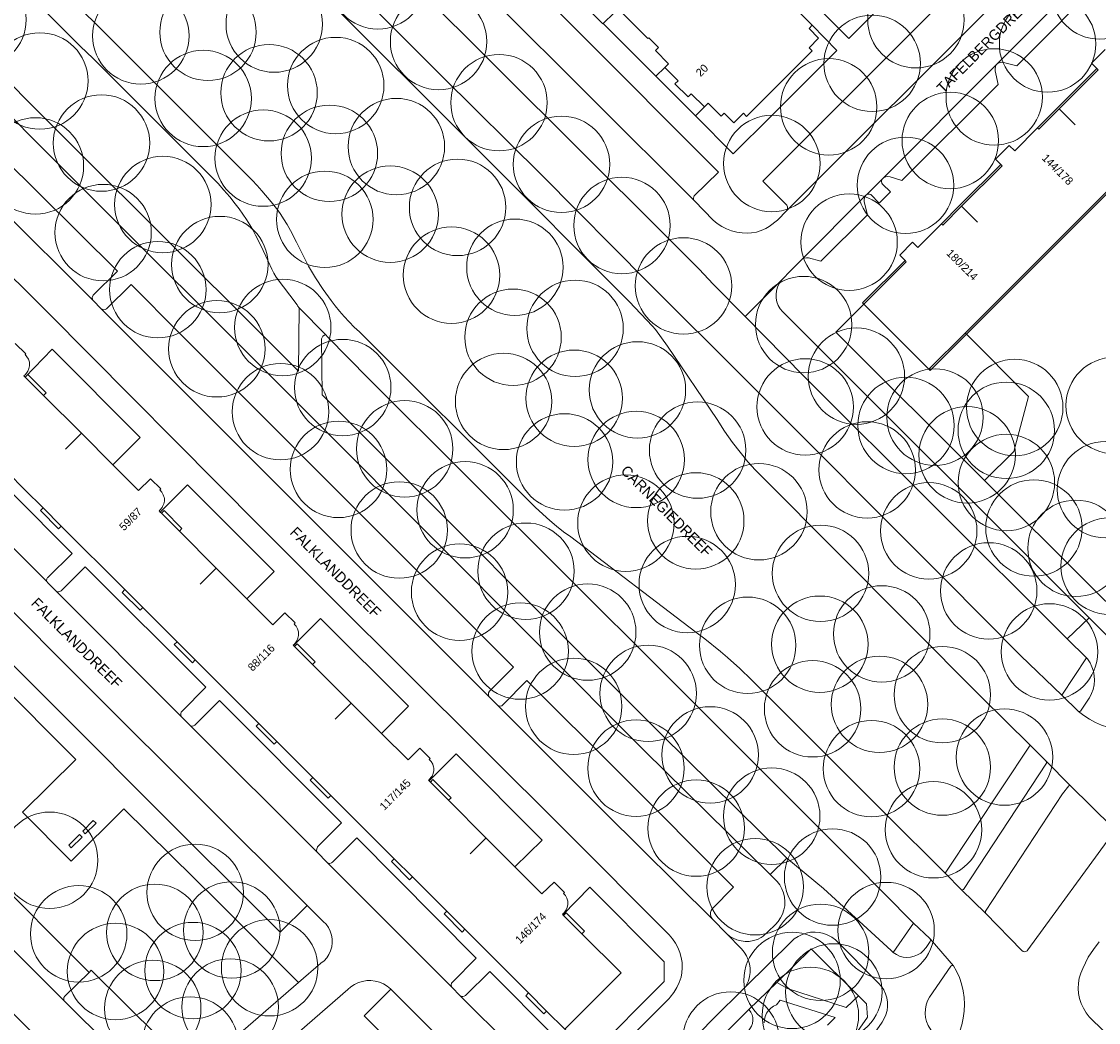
# Model space of a CAD drawing. Header units: metres. Extents: x 134994 to 136506, y 457393 to 459006.
# Tile 156 of 171: x 135839 to 135982, y 458696 to 458829. Entities that reach past the tile are written whole.
import ezdxf
from ezdxf.enums import TextEntityAlignment as Align

# ---------------------------------------------------------------- set-up
doc = ezdxf.new("R2010")
doc.units = ezdxf.units.M
for name, color, linetype, lineweight in [('B-WE-GR-BOOM-S', 250, 'Continuous', 13), ('B-WE-KG_BEBOUWING', 251, 'Continuous', 20), ('B-WE-KG_BEBOUWING TUSSENMUUR', 251, 'Continuous', 5), ('B-WE-KG_HUISNR', 251, 'Continuous', 5), ('B-WE-KG_ONDERGROND_REST', 251, 'Continuous', 5), ('B-WE-KG_STRAATNAAM', 251, 'Continuous', 5)]:
    doc.layers.add(name, color=color, linetype=linetype, lineweight=lineweight)
doc.styles.add('Styledgn000', font='dgn000.shx')

# ---------------------------------------------------------------- blocks, each defined once
blk = doc.blocks.new('SGR-BOOM_02')
blk.add_circle((0, 0), 6.4)

msp = doc.modelspace()

# ---------------------------------------------------------------- linework, layer by layer
at = {"layer": 'B-WE-KG_BEBOUWING', "flags": 128}
for points in [[(135935.17, 458836.81), (135943.89, 458828.09), (135943.48, 458827.65), (135944.76, 458826.38), (135943.48, 458825.1), (135943.9, 458824.69), (135935.2, 458815.98), (135934.77, 458816.41), (135933.51, 458815.14), (135932.23, 458816.41), (135931.82, 458816), (135930.09, 458817.73), (135929.61, 458817.26), (135927.86, 458819), (135927.44, 458818.58), (135925.69, 458820.32), (135926.11, 458820.73), (135924.35, 458822.49), (135924.83, 458822.98), (135923.09, 458824.72), (135923.5, 458825.13), (135922.22, 458826.42), (135922.11, 458826.31), (135921.73, 458826.69), (135918.14, 458830.28)], [(135917.61, 458829.75), (135916.17, 458828.31), (135916.13, 458828.27), (135909.08, 458835.31)], [(135956.23, 458796.86), (135950.58, 458791.22), (135950.74, 458791.05), (135956.39, 458796.68), (135956.23, 458796.86), (135955.52, 458797.57), (135957.23, 458799.28), (135957.92, 458798.59), (135961.07, 458801.74), (135961.23, 458801.57), (135963.73, 458804.06), (135969.1, 458809.43), (135968.93, 458809.6), (135968.22, 458810.3), (135970.05, 458812.14), (135970.78, 458811.41), (135973.82, 458814.46), (135973.99, 458814.29), (135976.68, 458816.99), (135981.84, 458822.16), (135981.67, 458822.33), (135980.97, 458823.04), (135982.79, 458824.86)], [(135985.34, 458808.35), (135972.4, 458795.42), (135964.2, 458787.22), (135959.4, 458782.42), (135959.55, 458782.26), (135964.36, 458787.07), (135972.56, 458795.26), (135985.49, 458808.19)], [(135838.12, 458785.85), (135839.54, 458784.49), (135839.44, 458784.39), (135839.69, 458784.09), (135839.89, 458783.75), (135840.01, 458783.37), (135840.03, 458783.26), (135840.03, 458782.88), (135839.95, 458782.51), (135839.8, 458782.16), (135839.73, 458782.04), (135839.48, 458781.73), (135839.28, 458781.56), (135839.46, 458781.38), (135839.47, 458781.37), (135841.89, 458778.95), (135846.92, 458773.92), (135851.11, 458769.73), (135854.51, 458766.32), (135856.09, 458767.88), (135857.45, 458766.53), (135857.34, 458766.41), (135857.6, 458766.12), (135857.79, 458765.77), (135857.91, 458765.4), (135857.93, 458765.29), (135857.93, 458764.91), (135857.85, 458764.54), (135857.7, 458764.19), (135857.63, 458764.07), (135857.38, 458763.76), (135857.22, 458763.62), (135857.36, 458763.47), (135857.54, 458763.3), (135859.92, 458760.91), (135864.82, 458756.01), (135868.88, 458751.95), (135872.32, 458748.51), (135873.93, 458750.1), (135875.29, 458748.74), (135875.14, 458748.59), (135875.4, 458748.3), (135875.59, 458747.95), (135875.71, 458747.58), (135875.73, 458747.47), (135875.73, 458747.09), (135875.66, 458746.72), (135875.5, 458746.37), (135875.43, 458746.25), (135875.18, 458745.94), (135875.03, 458745.8), (135875.07, 458745.76), (135875.21, 458745.62), (135877.61, 458743.22), (135882.72, 458738.1), (135886.74, 458734.09), (135890.27, 458730.56), (135891.85, 458732.14), (135893.21, 458730.76), (135893.09, 458730.64), (135893.35, 458730.34), (135893.54, 458730), (135893.66, 458729.62), (135893.68, 458729.51), (135893.68, 458729.14), (135893.6, 458728.76), (135893.45, 458728.41), (135893.38, 458728.3), (135893.13, 458727.99), (135892.97, 458727.85), (135893.05, 458727.78), (135893.23, 458727.59), (135895.62, 458725.2), (135900.63, 458720.19), (135904.45, 458716.37), (135908.03, 458712.79), (135909.66, 458714.35), (135911.02, 458712.96), (135910.91, 458712.85), (135911.16, 458712.55), (135911.35, 458712.2), (135911.46, 458711.83), (135911.48, 458711.74), (135911.48, 458711.37), (135911.4, 458710.99), (135911.25, 458710.65), (135911.18, 458710.53), (135910.93, 458710.22), (135910.76, 458710.07), (135910.8, 458710.02), (135910.9, 458709.92), (135913.33, 458707.49), (135918.53, 458702.28), (135911.06, 458694.83), (135908.65, 458697.23), (135906.25, 458699.63), (135897.8, 458708.08), (135895.4, 458710.48), (135895.04, 458710.11), (135897.43, 458707.71), (135897.8, 458708.08)], [(135877.64, 458728.23), (135877.27, 458727.87), (135879.65, 458725.49), (135880.02, 458725.85), (135877.64, 458728.23), (135875.25, 458730.62), (135872.87, 458733), (135870.46, 458735.41), (135862.02, 458743.84), (135859.62, 458746.24), (135857.34, 458748.53), (135855.08, 458750.79), (135852.69, 458753.17), (135844.25, 458761.61), (135841.84, 458764.02), (135839.42, 458766.43), (135837.15, 458768.71)], [(135841.84, 458764.02), (135841.47, 458763.65), (135843.88, 458761.24), (135844.25, 458761.61)], [(135852.69, 458753.17), (135852.32, 458752.8), (135854.71, 458750.42), (135855.08, 458750.79)], [(135862.02, 458743.84), (135861.66, 458743.47), (135859.25, 458745.88), (135859.62, 458746.24)], [(135870.46, 458735.41), (135870.1, 458735.04), (135872.5, 458732.64), (135872.87, 458733)], [(135888.43, 458717.45), (135888.06, 458717.08), (135890.48, 458714.66), (135890.85, 458715.03), (135888.43, 458717.45), (135880.02, 458725.85)], [(135895.4, 458710.48), (135893.16, 458712.72), (135890.85, 458715.03)], [(135908.65, 458697.23), (135908.28, 458696.87), (135905.89, 458699.26), (135906.25, 458699.63)]]:
    msp.add_lwpolyline(points, dxfattribs=at)
at = {"layer": 'B-WE-KG_BEBOUWING'}
for points in [[(135973.82, 458814.46), (135976.51, 458817.16), (135981.67, 458822.33)], [(135961.07, 458801.74), (135963.56, 458804.23), (135968.93, 458809.6)], [(135959.4, 458782.42), (135950.74, 458791.05)], [(135841.89, 458778.95), (135842.24, 458779.3), (135839.82, 458781.72), (135839.47, 458781.37)], [(135857.54, 458763.3), (135857.89, 458763.65), (135860.27, 458761.27), (135859.92, 458760.91)], [(135875.21, 458745.62), (135875.57, 458745.97), (135877.96, 458743.58), (135877.61, 458743.22)], [(135895.62, 458725.2), (135895.98, 458725.55), (135893.58, 458727.95), (135893.23, 458727.59)], [(135910.9, 458709.92), (135911.25, 458710.28), (135913.69, 458707.84), (135913.33, 458707.49)]]:
    msp.add_lwpolyline(points, dxfattribs=at)
at = {"layer": 'B-WE-KG_BEBOUWING TUSSENMUUR'}
for p, q in [((135976.68, 458816.99), (135978.79, 458814.88)), ((135963.73, 458804.06), (135965.86, 458801.94)), ((135846.92, 458773.92), (135844.8, 458771.8)), ((135864.82, 458756.02), (135862.7, 458753.9)), ((135882.73, 458738.11), (135880.61, 458735.99)), ((135900.64, 458720.2), (135898.52, 458718.08))]:
    msp.add_line(p, q, dxfattribs=at)
at = {"layer": 'B-WE-KG_ONDERGROND_REST'}
for p, q in [((135940.54, 458803.49), (135997.13, 458860.1)), ((135928.27, 458804.76), (135889.43, 458843.58)), ((135982.73, 458837.24), (135968.41, 458822.94)), ((135846.19, 458825.88), (135840.57, 458831.54)), ((135923.17, 458821.32), (135916.17, 458828.31)), ((135924.35, 458822.49), (135923.17, 458821.32)), ((135968.41, 458822.94), (135953.27, 458807.74)), ((135928.41, 458816.05), (135923.17, 458821.32)), ((135820.26, 458819.66), (135848.5, 458791.54)), ((135929.61, 458817.26), (135928.41, 458816.05)), ((135953.22, 458807.71), (135951.1, 458805.58)), ((135953.22, 458807.71), (135953.27, 458807.74)), ((135942.46, 458796.92), (135951.03, 458805.52)), ((135951.1, 458805.58), (135951.03, 458805.52)), ((135952.8, 458804.48), (135954.29, 458805.96)), ((135939.96, 458794.38), (135935, 458789.41)), ((135935, 458789.41), (135930.75, 458793.72)), ((135849.56, 458790.46), (135848.5, 458791.54)), ((135879.38, 458786.97), (135875.83, 458790.58)), ((135964.36, 458787.07), (135964.2, 458787.22)), ((135825.77, 458770.82), (135842.36, 458754.2)), ((135966.78, 458767.64), (135980.68, 458753.82)), ((135842.36, 458754.2), (135842.43, 458754.11)), ((135842.43, 458754.11), (135842.45, 458754.07)), ((135842.45, 458754.07), (135843.55, 458752.98)), ((135860.2, 458736.29), (135843.55, 458752.98)), ((135988.42, 458746.03), (135980.68, 458753.82)), ((135977.75, 458746.65), (135980.64, 458749.43)), ((135980.3, 458744.11), (135977.75, 458746.65)), ((135980.3, 458744.11), (135977.02, 458739.16)), ((135900.99, 458739), (135902.24, 458737.76)), ((135977.02, 458739.16), (135979.25, 458737.01)), ((135860.2, 458736.29), (135861.39, 458735.09)), ((135878.21, 458718.31), (135861.39, 458735.09)), ((135972.84, 458732.5), (135961.54, 458715.51)), ((135972.84, 458732.5), (135974.95, 458730.39)), ((135978.13, 458727.15), (135974.95, 458730.39)), ((135878.21, 458718.31), (135879.53, 458716.94)), ((135896.14, 458700.34), (135879.53, 458716.94)), ((135940.55, 458717.53), (135938.33, 458715.33)), ((135963.71, 458713.3), (135961.54, 458715.51)), ((135963.71, 458713.3), (135966.89, 458710.2)), ((135873.3, 458707.7), (135876.87, 458711.25)), ((135930.66, 458709.43), (135932.52, 458707.54)), ((135957.33, 458708.91), (135954.66, 458705.01)), ((135957.33, 458708.91), (135959.51, 458706.85)), ((135959.55, 458706.8), (135959.51, 458706.85)), ((135962.64, 458703.23), (135959.55, 458706.8)), ((135935.51, 458697.43), (135939.22, 458701.03)), ((135887.98, 458700.12), (135887.96, 458700.15)), ((135902.79, 458685.36), (135887.98, 458700.12)), ((135934.29, 458699.7), (135935.04, 458700.43)), ((135852.66, 458690.64), (135844.66, 458698.53)), ((135906.51, 458689.99), (135897.14, 458699.28))]:
    msp.add_line(p, q, dxfattribs=at)
at = {"layer": 'B-WE-KG_ONDERGROND_REST', "flags": 128}
for points in [[(135997.13, 458860.1), (135996.93, 458860.05), (135996.72, 458860.08), (135996.56, 458860.17), (135993.35, 458863.4), (135937.35, 458807.39), (135940.53, 458804.21), (135940.62, 458804), (135940.64, 458803.77), (135940.57, 458803.55), (135940.54, 458803.49)], [(135930.75, 458793.72), (135928.9, 458795.71), (135924.06, 458800.51), (135891.1, 458833.43), (135867.7, 458856.88)], [(135980.39, 458857.85), (135948.77, 458826.33), (135931.55, 458843.65), (135929.94, 458842.04)], [(135860.42, 458855.62), (135894.81, 458821.28), (135908.01, 458808.17), (135922.12, 458793.93), (135935.26, 458780.84), (135961.51, 458754.55), (135971.61, 458744.38), (135977.02, 458739.16)], [(135856.94, 458854.12), (135899.86, 458811.22), (135919.62, 458791.42), (135922.72, 458788.12), (135923.09, 458787.68), (135923.92, 458786.6), (135924.69, 458785.48), (135931.27, 458775.74), (135932.28, 458774.2), (135933.34, 458772.69), (135934.33, 458771.4), (135935.37, 458770.14), (135936.37, 458769.02), (135937.42, 458767.95), (135966.32, 458738.94), (135972.84, 458732.5)], [(135928.27, 458804.76), (135928.17, 458804.93), (135928.13, 458805.13), (135928.18, 458805.33), (135928.26, 458805.45), (135931.45, 458808.59), (135893.47, 458846.72), (135890.29, 458843.51), (135890.07, 458843.41), (135889.84, 458843.4), (135889.61, 458843.46), (135889.43, 458843.58)], [(135837.64, 458839.43), (135851.5, 458825.62), (135869.56, 458807.51), (135870.23, 458806.82), (135870.88, 458806.11), (135872.12, 458804.64), (135872.97, 458803.54), (135873.37, 458802.98), (135873.75, 458802.4), (135874.21, 458801.64), (135874.65, 458800.86), (135875.46, 458799.27), (135877.04, 458796.1), (135878, 458794.54), (135879.01, 458793.01), (135880.06, 458791.55), (135880.61, 458790.84), (135881.18, 458790.14), (135881.81, 458789.42), (135882.46, 458788.72), (135883.14, 458788.03), (135883.84, 458787.38), (135906.17, 458765.07), (135907.19, 458764.09), (135909.09, 458762.34), (135909.98, 458761.58), (135910.9, 458760.85), (135911.85, 458760.16), (135928.47, 458747.54), (135929.65, 458746.63), (135931.74, 458744.94), (135932.66, 458744.16), (135934.28, 458742.7), (135935.86, 458741.2), (135953.62, 458723.41), (135961.54, 458715.51)], [(135983.01, 458834.72), (135971.06, 458822.71), (135969.31, 458823.16), (135969, 458823.17), (135968.7, 458823.1), (135968.43, 458822.95), (135968.41, 458822.94)], [(135928.41, 458816.05), (135933.42, 458811.01), (135938.42, 458815.97), (135947.19, 458824.73), (135943.89, 458828.09)], [(135874.83, 458783.06), (135870.91, 458786.98), (135845.81, 458812), (135831.56, 458826.3)], [(135875.83, 458790.58), (135875.62, 458790.85), (135875.54, 458790.97), (135872.77, 458794.65), (135872.47, 458795.17), (135872.2, 458795.7), (135871.71, 458796.79), (135870.73, 458798.86), (135870.03, 458800.24), (135869.66, 458800.92), (135869.27, 458801.58), (135868.82, 458802.31), (135868.34, 458803.02), (135867.85, 458803.72), (135867.33, 458804.4), (135866.6, 458805.32), (135865.84, 458806.21), (135865.06, 458807.08), (135864.23, 458807.91), (135848.47, 458823.66), (135846.77, 458825.33), (135846.19, 458825.88)], [(135938.33, 458715.33), (135921.64, 458731.79), (135878.79, 458774.78), (135841.11, 458812.44), (135829.69, 458823.95)], [(135955.8, 458807.48), (135968.59, 458820.22), (135968.2, 458822.04), (135968.17, 458822.32), (135968.21, 458822.59), (135968.33, 458822.83), (135968.41, 458822.94)], [(135848.5, 458791.54), (135848.39, 458791.73), (135848.37, 458791.95), (135848.42, 458792.15), (135848.49, 458792.26), (135851.7, 458795.45), (135836.36, 458810.68), (135829.27, 458817.77)], [(135919.8, 458693.74), (135924.92, 458698.89), (135925.07, 458699.07), (135925.53, 458699.68), (135925.93, 458700.33), (135926.25, 458701.02), (135926.5, 458701.74), (135926.61, 458702.28), (135926.66, 458702.97), (135926.64, 458703.66), (135926.53, 458704.34), (135926.35, 458705.01), (135926.09, 458705.65), (135925.76, 458706.25), (135925.36, 458706.82), (135924.9, 458707.33), (135911.01, 458721.3), (135889.83, 458742.37), (135880.42, 458751.79), (135870.62, 458761.57), (135842.41, 458790.01), (135818.22, 458814.02)], [(135954.29, 458805.96), (135953.25, 458806.98), (135953.13, 458807.14), (135953.08, 458807.34), (135953.12, 458807.54), (135953.22, 458807.71)], [(135955.8, 458807.48), (135954.24, 458807.97), (135953.96, 458808.01), (135953.68, 458807.97), (135953.43, 458807.86), (135953.27, 458807.74)], [(135951.03, 458805.52), (135950.88, 458805.29), (135950.79, 458805.02), (135950.78, 458804.75), (135950.8, 458804.65), (135951.24, 458802.9), (135945.06, 458796.76), (135943.41, 458797.19), (135943.13, 458797.22), (135942.85, 458797.16), (135942.59, 458797.03), (135942.46, 458796.92)], [(135952.8, 458804.48), (135951.69, 458805.6), (135951.51, 458805.68), (135951.31, 458805.68), (135951.13, 458805.61), (135951.1, 458805.58)], [(135928.27, 458804.76), (135930.77, 458802.23), (135931.31, 458801.77), (135931.9, 458801.38), (135932.54, 458801.05), (135933.21, 458800.79), (135933.9, 458800.61), (135934.61, 458800.51), (135935.3, 458800.49), (135935.83, 458800.52), (135936.49, 458800.64), (135937.13, 458800.84), (135937.74, 458801.1), (135938.2, 458801.37), (135939.29, 458802.23), (135940.54, 458803.49)], [(135939.96, 458794.38), (135940.97, 458795.43), (135942.46, 458796.92)], [(135980.64, 458749.43), (135939.96, 458790.07), (135939.65, 458790.46), (135939.4, 458790.9), (135939.23, 458791.37), (135939.13, 458791.86), (135939.11, 458792.36), (135939.17, 458792.85), (135939.31, 458793.34), (135939.53, 458793.79), (135939.81, 458794.2), (135939.96, 458794.38)], [(135873.3, 458707.7), (135855.45, 458725.5), (135846.97, 458734.02), (135791.53, 458789.52), (135794.37, 458792.34), (135794.52, 458792.59), (135794.61, 458792.86), (135794.62, 458793.15), (135794.54, 458793.43), (135794.41, 458793.66)], [(135876.87, 458711.25), (135848.59, 458739.48), (135820.23, 458767.88), (135794.41, 458793.66)], [(135900.99, 458739), (135900.93, 458739.23), (135900.96, 458739.46), (135901.07, 458739.67), (135904.25, 458742.89), (135859.95, 458787.19), (135853.52, 458793.67), (135850.25, 458790.46), (135850.07, 458790.36), (135849.87, 458790.33), (135849.67, 458790.38), (135849.56, 458790.46)], [(135966.78, 458767.64), (135947.06, 458787.33), (135950.74, 458791.05)], [(135900.99, 458739), (135869.22, 458770.74), (135849.56, 458790.46)], [(135875.83, 458790.58), (135875.74, 458782.15), (135874.83, 458783.06)], [(135977.75, 458746.65), (135942.78, 458781.51), (135935, 458789.41)], [(135879.39, 458778.5), (135878.85, 458779.03), (135878.8, 458786.48), (135878.85, 458786.64), (135878.98, 458786.82), (135879.17, 458786.93), (135879.38, 458786.97)], [(135879.38, 458786.97), (135879.6, 458786.73), (135885.07, 458781.17), (135924.46, 458741.85), (135949.51, 458716.83), (135957.33, 458708.91)], [(135964.36, 458787.07), (135972.61, 458778.81), (135970.64, 458771.49), (135966.78, 458767.64)], [(135851.11, 458769.73), (135854.71, 458773.35), (135843.05, 458785.07), (135839.46, 458781.38)], [(135940.55, 458717.53), (135923.86, 458733.96), (135879.39, 458778.5)], [(135842.36, 458754.2), (135842.3, 458754.39), (135842.33, 458754.59), (135842.42, 458754.77), (135842.45, 458754.79), (135845.68, 458757.97), (135829.69, 458774.02), (135826.44, 458770.79), (135826.25, 458770.71), (135826.04, 458770.7), (135825.84, 458770.78), (135825.77, 458770.82)], [(135868.88, 458751.95), (135872.48, 458755.59), (135861, 458767.06), (135857.36, 458763.47)], [(135860.2, 458736.29), (135860.11, 458736.49), (135860.11, 458736.71), (135860.17, 458736.91), (135860.23, 458736.99), (135863.45, 458740.2), (135847.42, 458756.2), (135844.23, 458753.02), (135844.07, 458752.9), (135843.88, 458752.86), (135843.69, 458752.89), (135843.55, 458752.98)], [(135825.37, 458751.49), (135829.49, 458747.37), (135843.07, 458733.72), (135846.17, 458730.64), (135839.12, 458723.62), (135845.58, 458717.14), (135852.53, 458724.07), (135865.04, 458711.78), (135875.74, 458701.02)], [(135886.74, 458734.09), (135890.35, 458737.68), (135878.65, 458749.32), (135875.07, 458745.76)], [(135980.64, 458749.43), (135984.74, 458745.34), (135984.87, 458745.21), (135985.3, 458744.88), (135985.77, 458744.62), (135986.28, 458744.43), (135986.81, 458744.31), (135987.36, 458744.27), (135987.9, 458744.32), (135988.42, 458744.44), (135988.93, 458744.64), (135989.4, 458744.91)], [(135980.3, 458744.11), (135980.44, 458743.98), (135980.77, 458743.47), (135981.03, 458742.92), (135981.22, 458742.34), (135981.33, 458741.74), (135981.36, 458741.14), (135981.31, 458740.53), (135981.18, 458739.93), (135980.97, 458739.36), (135980.7, 458738.82), (135980.65, 458738.75), (135979.53, 458737.03), (135979.41, 458736.97), (135979.28, 458736.99), (135979.25, 458737.01)], [(135930.66, 458709.43), (135930.51, 458709.69), (135930.42, 458709.98), (135930.42, 458710.29), (135930.5, 458710.58), (135930.63, 458710.81), (135933.47, 458713.66), (135918.49, 458728.67), (135906.05, 458741.1), (135902.85, 458737.89), (135902.7, 458737.76), (135902.51, 458737.71), (135902.31, 458737.73), (135902.24, 458737.76)], [(135878.21, 458718.31), (135878.14, 458718.53), (135878.15, 458718.77), (135878.24, 458718.98), (135878.26, 458719.01), (135881.45, 458722.19), (135865.23, 458738.44), (135861.99, 458735.17), (135861.81, 458735.07), (135861.6, 458735.03), (135861.39, 458735.09)], [(135813.66, 458736.75), (135822.53, 458727.84), (135847.26, 458703.06), (135847.95, 458702.36)], [(135930.66, 458709.43), (135916.39, 458723.57), (135902.24, 458737.76)], [(135979.25, 458737.01), (135979.95, 458736.45), (135980.69, 458735.96), (135981.48, 458735.53), (135982.3, 458735.18), (135983.15, 458734.9)], [(135844.66, 458698.53), (135826.25, 458717), (135809.78, 458733.56)], [(135904.45, 458716.37), (135908.08, 458719.92), (135896.66, 458731.36), (135893.05, 458727.78)], [(135974.95, 458730.39), (135975.01, 458730.12), (135963.98, 458713.37), (135963.71, 458713.3)], [(135966.89, 458710.2), (135966.89, 458710.47), (135977.13, 458726.08), (135977.95, 458727.13), (135978.13, 458727.15)], [(135966.89, 458710.2), (135971.73, 458705.26), (135971.88, 458705.14), (135972.07, 458705.09), (135972.27, 458705.11), (135972.43, 458705.22), (135972.52, 458705.33), (135983.91, 458720.91), (135983.99, 458721.08), (135984, 458721.28), (135983.93, 458721.46), (135983.81, 458721.59), (135978.13, 458727.15)], [(135848.86, 458722.17), (135847.44, 458720.76), (135847.09, 458721.11), (135848.5, 458722.52), (135848.86, 458722.17)], [(135847, 458720.32), (135845.58, 458718.91), (135845.23, 458719.26), (135846.65, 458720.67), (135847, 458720.32)], [(135896.14, 458700.34), (135896.03, 458700.52), (135896, 458700.72), (135896.04, 458700.93), (135896.15, 458701.08), (135899.32, 458704.26), (135883.47, 458720.2), (135880.25, 458717.01), (135880.1, 458716.89), (135879.9, 458716.83), (135879.71, 458716.85), (135879.53, 458716.94)], [(135841.8, 458692.96), (135822.33, 458712.43), (135818.07, 458716.74)], [(135954.66, 458705.01), (135954.39, 458705.28), (135945.41, 458713.51), (135940.55, 458717.53)], [(135938.03, 458707.72), (135939.02, 458708.72), (135939.38, 458709.1), (135939.7, 458709.58), (135939.96, 458710.09), (135940.15, 458710.64), (135940.25, 458711.21), (135940.28, 458711.78), (135940.23, 458712.36), (135940.1, 458712.92), (135939.89, 458713.46), (135939.61, 458713.96), (135939.27, 458714.42), (135938.33, 458715.33)], [(135911.06, 458694.83), (135914.58, 458691.4), (135924.27, 458701.14), (135924.25, 458703.75), (135914.4, 458713.65), (135910.8, 458710.02)], [(135875.74, 458701.02), (135878.71, 458703.56), (135879.12, 458703.9), (135879.48, 458704.29), (135879.77, 458704.74), (135879.99, 458705.22), (135880.14, 458705.74), (135880.21, 458706.27), (135880.2, 458706.8), (135880.11, 458707.32), (135879.94, 458707.83), (135879.7, 458708.3), (135879.39, 458708.74), (135879.02, 458709.12), (135878.88, 458709.24), (135876.87, 458711.25)], [(135932.52, 458707.54), (135932.95, 458707.18), (135933.42, 458706.89), (135933.92, 458706.67), (135934.46, 458706.53), (135935, 458706.46), (135935.56, 458706.47), (135936.1, 458706.57), (135936.63, 458706.73), (135937.12, 458706.98), (135937.39, 458707.15), (135938.03, 458707.72)], [(135932.52, 458707.54), (135934.51, 458705.49), (135934.88, 458705.05), (135935.19, 458704.57), (135935.42, 458704.04), (135935.58, 458703.49), (135935.66, 458702.93), (135935.66, 458702.35), (135935.58, 458701.79), (135935.43, 458701.24), (135935.2, 458700.71), (135935.04, 458700.43)], [(135935.04, 458700.43), (135941.09, 458706.42), (135941.53, 458706.81), (135942.02, 458707.14), (135942.55, 458707.4), (135943.11, 458707.58), (135943.69, 458707.68), (135944.28, 458707.71), (135944.86, 458707.66), (135945.44, 458707.53), (135945.99, 458707.32), (135946.51, 458707.04), (135946.98, 458706.69), (135947.08, 458706.61), (135952.72, 458700.92), (135953.09, 458700.49), (135953.4, 458700.02), (135953.64, 458699.51), (135953.81, 458698.97), (135953.89, 458698.41), (135953.9, 458697.84), (135953.83, 458697.28), (135953.68, 458696.74), (135953.46, 458696.22), (135953.18, 458695.77), (135942.79, 458680.9)], [(135959.55, 458706.8), (135959.57, 458706.77), (135959.6, 458706.62), (135959.56, 458706.48), (135959.02, 458705.66), (135959, 458705.62), (135958.68, 458705.25), (135958.31, 458704.93), (135957.89, 458704.67), (135957.44, 458704.49), (135956.96, 458704.38), (135956.47, 458704.35), (135955.98, 458704.4), (135955.51, 458704.53), (135955.07, 458704.74), (135954.66, 458705.01)], [(135959.51, 458706.85), (135959.53, 458706.83), (135959.55, 458706.8)], [(135950.05, 458699.24), (135943.75, 458705.48), (135939.22, 458701.03)], [(135982, 458706.41), (135981.24, 458705.41), (135980.54, 458704.37), (135979.8, 458702.89), (135979.54, 458702.26), (135979.35, 458701.6), (135979.24, 458700.92), (135979.21, 458700.23), (135979.26, 458699.55), (135979.39, 458698.87), (135979.6, 458698.22), (135979.89, 458697.59), (135980.24, 458697), (135980.66, 458696.46), (135981.14, 458695.97), (135987.95, 458689.47)], [(135861.84, 458689.15), (135848.22, 458702.66), (135847.95, 458702.36)], [(135906.51, 458689.99), (135906.43, 458690.17), (135906.43, 458690.36), (135906.51, 458690.53), (135906.54, 458690.57), (135909.77, 458693.79), (135901.11, 458702.48), (135897.9, 458699.3), (135897.73, 458699.19), (135897.52, 458699.14), (135897.32, 458699.17), (135897.14, 458699.28)], [(135962.05, 458691.93), (135961.96, 458691.85), (135961.83, 458691.84), (135961.72, 458691.9), (135961.71, 458691.92), (135960.98, 458692.6), (135959.31, 458695.3), (135959.09, 458695.82), (135958.96, 458696.36), (135958.9, 458696.92), (135958.92, 458697.48), (135959.02, 458698.03), (135959.2, 458698.57), (135959.45, 458699.07), (135959.47, 458699.09), (135962.32, 458703.17), (135962.42, 458703.26), (135962.55, 458703.27), (135962.64, 458703.23)], [(135962.64, 458703.23), (135963.07, 458702.52), (135963.43, 458701.68), (135963.71, 458700.82), (135963.92, 458699.93), (135964.05, 458699.03), (135964.1, 458698.12), (135964.06, 458697.21), (135963.95, 458696.3), (135963.76, 458695.41), (135963.49, 458694.54), (135963.15, 458693.7), (135962.73, 458692.89), (135962.27, 458692.16), (135962.06, 458691.94), (135962.05, 458691.93)], [(135847.95, 458702.36), (135844.71, 458699.19), (135844.6, 458699.02), (135844.57, 458698.82), (135844.61, 458698.62), (135844.66, 458698.53)], [(135887.96, 458700.15), (135887.92, 458700.19), (135887.48, 458700.54), (135886.99, 458700.84), (135886.47, 458701.06), (135885.92, 458701.21), (135885.35, 458701.28), (135884.78, 458701.26), (135884.22, 458701.17), (135883.68, 458701), (135883.16, 458700.76), (135882.69, 458700.45), (135882.26, 458700.07), (135860.34, 458681.03), (135858.87, 458679.65)], [(135861.84, 458689.15), (135862.38, 458689.47), (135862.89, 458689.85), (135863.03, 458690), (135875.74, 458701.02)], [(135939.22, 458701.03), (135940.61, 458700.21), (135948.39, 458697.68), (135950.05, 458699.24)], [(135902.79, 458685.36), (135902.67, 458685.44), (135902.4, 458685.57), (135902.1, 458685.62), (135901.8, 458685.59), (135901.52, 458685.48), (135901.27, 458685.3), (135898.48, 458682.49), (135884.43, 458696.58), (135887.98, 458700.12)], [(135896.14, 458700.34), (135897.12, 458699.3), (135897.14, 458699.28)], [(135902.79, 458685.36), (135908.58, 458679.53), (135909.02, 458679.16), (135909.5, 458678.86), (135910.02, 458678.63), (135910.56, 458678.47), (135911.12, 458678.39), (135911.69, 458678.39), (135912.25, 458678.47), (135912.8, 458678.62), (135913.32, 458678.86), (135913.8, 458679.16), (135914.23, 458679.53), (135917.6, 458682.88), (135928.51, 458693.88), (135931.34, 458696.75), (135934.29, 458699.7)], [(135937.53, 458695.66), (135937.56, 458696.09), (135937.66, 458696.52), (135937.84, 458696.93), (135938.09, 458697.3), (135938.41, 458697.61), (135938.77, 458697.87), (135939.17, 458698.06), (135939.66, 458698.66), (135946.95, 458696.37), (135945.92, 458695.37)], [(135949.91, 458694.53), (135951.25, 458696.42), (135951.13, 458698.17), (135950.05, 458699.24)], [(135935.51, 458697.43), (135934.04, 458695.99), (135914.54, 458676.5), (135915.86, 458675.36)], [(135935.51, 458697.43), (135935.67, 458697.19), (135935.74, 458697.08), (135935.92, 458696.73), (135936.01, 458696.35), (135936.03, 458695.96), (135935.97, 458695.58), (135935.83, 458695.21), (135935.62, 458694.88), (135931.74, 458689.33), (135931.56, 458689.11), (135930.97, 458688.31), (135930.44, 458687.46), (135929.99, 458686.57), (135929.6, 458685.65), (135929.3, 458684.71), (135929.06, 458683.73), (135928.91, 458682.75), (135927.96, 458675.92), (135925.56, 458672.9)]]:
    msp.add_lwpolyline(points, dxfattribs=at)

# ---------------------------------------------------------------- block references
at = {"layer": 'B-WE-GR-BOOM-S'}
for p in [(135886.26, 458833.98), (135982.08, 458832.63), (135833.19, 458828.86), (135872.51, 458828.24), (135957.67, 458828.82), (135854.81, 458826.67), (135863.72, 458827.15), (135894.32, 458825.92), (135975.14, 458825.6), (135951.86, 458823.03), (135841.41, 458820.69), (135871.82, 458819.13), (135880.67, 458820.08), (135863.08, 458818.37), (135902.34, 458817.81), (135968.06, 458818.57), (135946.09, 458817.26), (135849.58, 458812.45), (135888.72, 458811.98), (135962.23, 458812.79), (135871.04, 458810.45), (135879.83, 458811.08), (135840.82, 458809.41), (135910.63, 458809.62), (135938.54, 458809.73), (135956.29, 458806.84), (135857.73, 458804.29), (135896.84, 458803.91), (135879.23, 458802.32), (135887.9, 458803.01), (135849.8, 458800.56), (135918.66, 458801.5), (135948.8, 458799.29), (135865.29, 458796.32), (135896.04, 458794.91), (135904.45, 458795.96), (135926.82, 458793.48), (135857.06, 458792.99), (135873.64, 458787.97), (135912.43, 458787.85), (135942.77, 458788.35), (135904.2, 458786.67), (135864.9, 458785.14), (135949.77, 458781.5), (135881.6, 458779.99), (135920.71, 458779.68), (135902.95, 458778.15), (135912.32, 458778.57), (135983.97, 458777.61), (135873.34, 458776.79), (135942.97, 458777.42), (135960.2, 458776.06), (135970.78, 458777.35), (135956.35, 458774.96), (135969.66, 458774.31), (135889.82, 458771.86), (135920.54, 458770.45), (135928.7, 458771.69), (135964.47, 458771.06), (135881.04, 458769.13), (135911.04, 458770.12), (135951.2, 458769.06), (135969.67, 458767.39), (135982.82, 458766.44), (135897.84, 458763.77), (135936.84, 458763.51), (135919.18, 458761.99), (135928.45, 458762.29), (135889.1, 458761.08), (135959.37, 458760.97), (135973.33, 458761.35), (135978.91, 458758.65), (135983.32, 458756.28), (135905.92, 458755.61), (135945.01, 458755.33), (135927.32, 458753.84), (135897.11, 458752.83), (135967.33, 458753), (135914.11, 458747.53), (135953.13, 458747.29), (135905.14, 458745.01), (135935.34, 458745.78), (135944.92, 458745.92), (135975.4, 458744.9), (135922.13, 458739.4), (135961.17, 458739.22), (135912.25, 458737.68), (135952.83, 458737.94), (135943.96, 458737.35), (135930.36, 458731.23), (135969.42, 458730.94), (135920.52, 458729.47), (135951.77, 458729.4), (135961.17, 458729.61), (135938.53, 458723.09), (135928.51, 458721.51), (135960, 458721.29), (135842.71, 458717.24), (135946.61, 458715.01), (135936.34, 458713.73), (135862.02, 458712.98), (135846.56, 458707.48), (135856.67, 458707.67), (135866.88, 458707.98), (135953.71, 458707.91), (135945.02, 458705.02), (135851.45, 458702.48), (135861.73, 458702.6), (135871.9, 458702.97), (135941.23, 458701.29), (135946.77, 458699.76), (135856.39, 458697.56), (135866.66, 458697.76), (135943.66, 458696.65), (135933.12, 458693.38), (135861.34, 458692.72)]:
    msp.add_blockref('SGR-BOOM_02', p, dxfattribs=at)

# ---------------------------------------------------------------- texts
at = {"layer": 'B-WE-KG_HUISNR', "linetype": 'Continuous', "style": 'Styledgn000'}
for s, rotation, p in [('20', 44.9922, (135928.72, 458821.55)), ('144/178', 314.9612, (135974.68, 458810.74)), ('180/214', 314.9612, (135962.01, 458798.09))]:
    msp.add_text(s, height=1.054, rotation=rotation, dxfattribs=at).set_placement(p, align=Align.MIDDLE_LEFT)
for s, p in [('59/87', (135854.69, 458763.77)), ('88/116', (135872.31, 458745.67)), ('117/145', (135890.36, 458727.77)), ('146/174', (135908.35, 458710.05))]:
    msp.add_text(s, height=1.054, rotation=44.9922, dxfattribs=at).set_placement(p, align=Align.MIDDLE_RIGHT)
at = {"layer": 'B-WE-KG_STRAATNAAM', "style": 'Styledgn000'}
for s, rotation, p in [('TAFELBERGDREEF', 45.2141, (135961.29, 458818.95)), ('CARNEGIEDREEF', 314.8926, (135918.39, 458768.82)), ('FALKLANDDREEF', 315, (135874.49, 458760.64)), ('FALKLANDDREEF', 315.093, (135840.13, 458751.24))]:
    msp.add_text(s, height=1.4, rotation=rotation, dxfattribs=at).set_placement(p)

doc.saveas('drawing.dxf')
